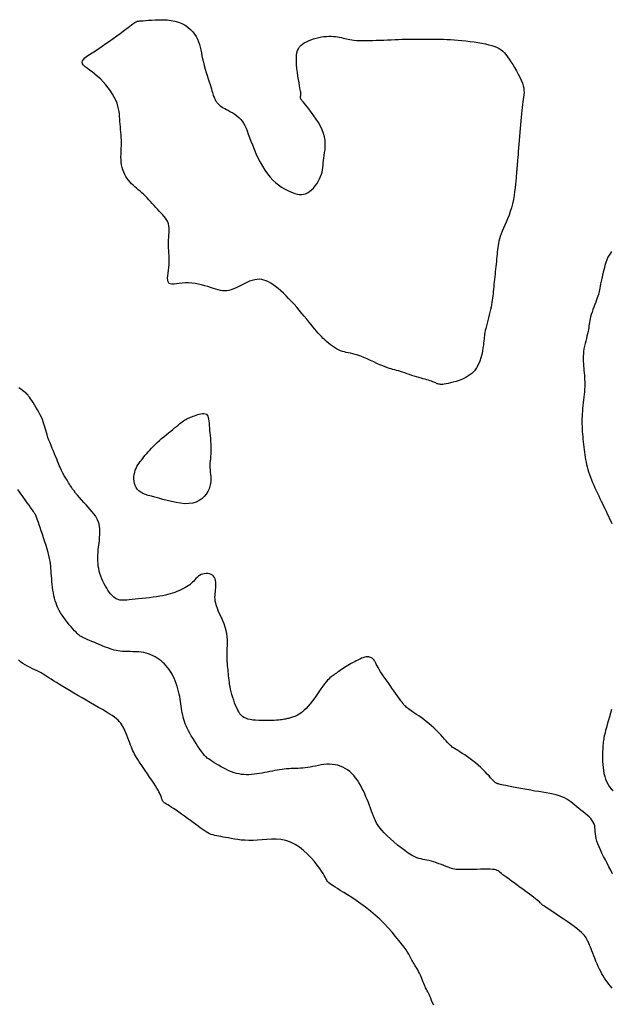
# Model space of a CAD drawing. Header units: millimetres. Extents: x 32690613 to 32693367, y 5343692 to 5344708.
# Tile 247 of 256: x 32692637 to 32692651, y 5343997 to 5344021. Entities that reach past the tile are written whole.
import ezdxf

# ---------------------------------------------------------------- set-up
doc = ezdxf.new("R2010")
doc.units = ezdxf.units.MM
doc.header["$LTSCALE"] = 20
for name, color, linetype in [('02-DGM_HL_492.00', 82, 'Continuous'), ('02-DGM_HL_492.50', 92, 'Continuous'), ('02-DGM_HL_493.00', 102, 'Continuous')]:
    doc.layers.add(name, color=color, linetype=linetype)

msp = doc.modelspace()

# ---------------------------------------------------------------- linework, layer by layer
at = {"layer": '02-DGM_HL_492.00', "elevation": 492, "flags": 128}
msp.add_lwpolyline([(32692646.654, 5343997.284), (32692646.626, 5343997.344), (32692646.601, 5343997.403), (32692646.578, 5343997.457), (32692646.558, 5343997.505), (32692646.54, 5343997.546), (32692646.524, 5343997.581), (32692646.509, 5343997.611), (32692646.494, 5343997.638), (32692646.481, 5343997.663), (32692646.467, 5343997.687), (32692646.454, 5343997.713), (32692646.441, 5343997.742), (32692646.427, 5343997.775), (32692646.412, 5343997.811), (32692646.397, 5343997.851), (32692646.38, 5343997.892), (32692646.363, 5343997.935), (32692646.345, 5343997.979), (32692646.326, 5343998.022), (32692646.306, 5343998.065), (32692646.284, 5343998.107), (32692646.261, 5343998.147), (32692646.238, 5343998.185), (32692646.215, 5343998.222), (32692646.193, 5343998.258), (32692646.172, 5343998.292), (32692646.152, 5343998.325), (32692646.134, 5343998.357), (32692646.118, 5343998.387), (32692646.103, 5343998.417), (32692646.086, 5343998.449), (32692646.067, 5343998.485), (32692646.044, 5343998.527), (32692646.014, 5343998.575), (32692645.976, 5343998.632), (32692645.929, 5343998.699), (32692645.87, 5343998.778), (32692645.801, 5343998.866), (32692645.723, 5343998.962), (32692645.636, 5343999.064), (32692645.542, 5343999.169), (32692645.441, 5343999.276), (32692645.334, 5343999.381), (32692645.223, 5343999.483), (32692645.108, 5343999.58), (32692644.991, 5343999.672), (32692644.875, 5343999.757), (32692644.762, 5343999.836), (32692644.653, 5343999.909), (32692644.55, 5343999.974), (32692644.456, 5344000.033), (32692644.373, 5344000.084), (32692644.303, 5344000.127), (32692644.244, 5344000.164), (32692644.195, 5344000.195), (32692644.155, 5344000.221), (32692644.123, 5344000.244), (32692644.097, 5344000.265), (32692644.077, 5344000.285), (32692644.061, 5344000.305), (32692644.047, 5344000.326), (32692644.034, 5344000.35), (32692644.021, 5344000.377), (32692644.004, 5344000.41), (32692643.983, 5344000.449), (32692643.954, 5344000.496), (32692643.918, 5344000.553), (32692643.871, 5344000.62), (32692643.812, 5344000.698), (32692643.742, 5344000.785), (32692643.662, 5344000.876), (32692643.574, 5344000.967), (32692643.477, 5344001.056), (32692643.375, 5344001.137), (32692643.268, 5344001.207), (32692643.156, 5344001.262), (32692643.042, 5344001.3), (32692642.926, 5344001.323), (32692642.809, 5344001.333), (32692642.692, 5344001.333), (32692642.577, 5344001.327), (32692642.463, 5344001.318), (32692642.353, 5344001.309), (32692642.246, 5344001.303), (32692642.145, 5344001.301), (32692642.048, 5344001.305), (32692641.957, 5344001.312), (32692641.87, 5344001.323), (32692641.789, 5344001.335), (32692641.713, 5344001.349), (32692641.642, 5344001.362), (32692641.576, 5344001.375), (32692641.516, 5344001.385), (32692641.46, 5344001.395), (32692641.408, 5344001.404), (32692641.36, 5344001.413), (32692641.313, 5344001.423), (32692641.269, 5344001.435), (32692641.226, 5344001.45), (32692641.184, 5344001.467), (32692641.141, 5344001.488), (32692641.098, 5344001.513), (32692641.053, 5344001.542), (32692641.006, 5344001.574), (32692640.956, 5344001.61), (32692640.903, 5344001.649), (32692640.846, 5344001.691), (32692640.784, 5344001.738), (32692640.717, 5344001.787), (32692640.647, 5344001.838), (32692640.575, 5344001.89), (32692640.503, 5344001.941), (32692640.432, 5344001.99), (32692640.366, 5344002.036), (32692640.304, 5344002.078), (32692640.25, 5344002.114), (32692640.205, 5344002.144), (32692640.167, 5344002.167), (32692640.137, 5344002.186), (32692640.112, 5344002.2), (32692640.093, 5344002.212), (32692640.078, 5344002.222), (32692640.066, 5344002.23), (32692640.056, 5344002.239), (32692640.048, 5344002.249), (32692640.041, 5344002.26), (32692640.035, 5344002.272), (32692640.03, 5344002.286), (32692640.024, 5344002.3), (32692640.019, 5344002.316), (32692640.013, 5344002.333), (32692640.008, 5344002.352), (32692640.001, 5344002.372), (32692639.992, 5344002.394), (32692639.981, 5344002.42), (32692639.967, 5344002.45), (32692639.949, 5344002.485), (32692639.926, 5344002.527), (32692639.898, 5344002.575), (32692639.863, 5344002.632), (32692639.821, 5344002.697), (32692639.773, 5344002.769), (32692639.721, 5344002.845), (32692639.668, 5344002.924), (32692639.614, 5344003.003), (32692639.562, 5344003.079), (32692639.514, 5344003.151), (32692639.47, 5344003.216), (32692639.434, 5344003.272), (32692639.403, 5344003.322), (32692639.376, 5344003.365), (32692639.354, 5344003.406), (32692639.334, 5344003.445), (32692639.315, 5344003.485), (32692639.297, 5344003.527), (32692639.278, 5344003.573), (32692639.257, 5344003.625), (32692639.235, 5344003.682), (32692639.212, 5344003.742), (32692639.187, 5344003.804), (32692639.163, 5344003.866), (32692639.138, 5344003.926), (32692639.114, 5344003.983), (32692639.091, 5344004.035), (32692639.068, 5344004.082), (32692639.044, 5344004.123), (32692639.019, 5344004.161), (32692638.99, 5344004.197), (32692638.956, 5344004.232), (32692638.915, 5344004.268), (32692638.866, 5344004.305), (32692638.808, 5344004.345), (32692638.738, 5344004.39), (32692638.659, 5344004.439), (32692638.571, 5344004.491), (32692638.478, 5344004.546), (32692638.379, 5344004.602), (32692638.278, 5344004.66), (32692638.175, 5344004.719), (32692638.073, 5344004.778), (32692637.972, 5344004.836), (32692637.874, 5344004.893), (32692637.779, 5344004.949), (32692637.689, 5344005.003), (32692637.603, 5344005.055), (32692637.522, 5344005.104), (32692637.448, 5344005.15), (32692637.38, 5344005.192), (32692637.319, 5344005.231), (32692637.264, 5344005.266), (32692637.214, 5344005.299), (32692637.167, 5344005.329), (32692637.121, 5344005.357), (32692637.075, 5344005.384), (32692637.028, 5344005.41), (32692636.977, 5344005.436), (32692636.923, 5344005.462), (32692636.865, 5344005.488), (32692636.805, 5344005.517), (32692636.745, 5344005.547), (32692636.685, 5344005.58), (32692636.626, 5344005.616), (32692636.571, 5344005.657), (32692636.519, 5344005.702)], dxfattribs=at)
at = {"layer": '02-DGM_HL_492.50', "elevation": 492.5, "flags": 128}
msp.add_lwpolyline([(32692651.008, 5343997.704), (32692650.965, 5343997.753), (32692650.926, 5343997.801), (32692650.888, 5343997.849), (32692650.853, 5343997.898), (32692650.82, 5343997.948), (32692650.788, 5343997.999), (32692650.757, 5343998.052), (32692650.727, 5343998.108), (32692650.698, 5343998.168), (32692650.668, 5343998.231), (32692650.639, 5343998.297), (32692650.611, 5343998.363), (32692650.584, 5343998.429), (32692650.558, 5343998.493), (32692650.534, 5343998.554), (32692650.513, 5343998.61), (32692650.493, 5343998.659), (32692650.477, 5343998.701), (32692650.462, 5343998.736), (32692650.449, 5343998.766), (32692650.438, 5343998.791), (32692650.428, 5343998.814), (32692650.418, 5343998.835), (32692650.407, 5343998.855), (32692650.397, 5343998.876), (32692650.385, 5343998.899), (32692650.37, 5343998.924), (32692650.351, 5343998.951), (32692650.327, 5343998.983), (32692650.296, 5343999.018), (32692650.257, 5343999.057), (32692650.208, 5343999.102), (32692650.147, 5343999.152), (32692650.075, 5343999.207), (32692649.993, 5343999.267), (32692649.905, 5343999.328), (32692649.814, 5343999.39), (32692649.724, 5343999.45), (32692649.638, 5343999.507), (32692649.559, 5343999.559), (32692649.491, 5343999.603), (32692649.435, 5343999.639), (32692649.392, 5343999.667), (32692649.359, 5343999.688), (32692649.335, 5343999.704), (32692649.319, 5343999.715), (32692649.307, 5343999.724), (32692649.299, 5343999.731), (32692649.294, 5343999.737), (32692649.288, 5343999.743), (32692649.282, 5343999.75), (32692649.274, 5343999.76), (32692649.263, 5343999.771), (32692649.249, 5343999.785), (32692649.23, 5343999.802), (32692649.206, 5343999.823), (32692649.175, 5343999.849), (32692649.137, 5343999.879), (32692649.093, 5343999.913), (32692649.042, 5343999.952), (32692648.987, 5343999.993), (32692648.929, 5344000.036), (32692648.867, 5344000.081), (32692648.804, 5344000.128), (32692648.74, 5344000.175), (32692648.676, 5344000.221), (32692648.612, 5344000.267), (32692648.551, 5344000.312), (32692648.492, 5344000.355), (32692648.437, 5344000.395), (32692648.387, 5344000.432), (32692648.342, 5344000.466), (32692648.304, 5344000.496), (32692648.272, 5344000.521), (32692648.246, 5344000.542), (32692648.221, 5344000.559), (32692648.195, 5344000.573), (32692648.166, 5344000.583), (32692648.131, 5344000.59), (32692648.086, 5344000.595), (32692648.031, 5344000.599), (32692647.961, 5344000.6), (32692647.881, 5344000.6), (32692647.793, 5344000.599), (32692647.701, 5344000.597), (32692647.608, 5344000.595), (32692647.518, 5344000.593), (32692647.434, 5344000.592), (32692647.359, 5344000.591), (32692647.296, 5344000.591), (32692647.243, 5344000.593), (32692647.198, 5344000.596), (32692647.158, 5344000.601), (32692647.122, 5344000.609), (32692647.085, 5344000.619), (32692647.047, 5344000.632), (32692647.004, 5344000.648), (32692646.954, 5344000.667), (32692646.899, 5344000.689), (32692646.84, 5344000.712), (32692646.779, 5344000.735), (32692646.716, 5344000.758), (32692646.654, 5344000.779), (32692646.594, 5344000.798), (32692646.538, 5344000.813), (32692646.486, 5344000.824), (32692646.437, 5344000.832), (32692646.39, 5344000.84), (32692646.342, 5344000.85), (32692646.292, 5344000.863), (32692646.238, 5344000.882), (32692646.177, 5344000.909), (32692646.109, 5344000.946), (32692646.032, 5344000.995), (32692645.948, 5344001.053), (32692645.859, 5344001.119), (32692645.769, 5344001.19), (32692645.68, 5344001.264), (32692645.594, 5344001.34), (32692645.514, 5344001.414), (32692645.444, 5344001.485), (32692645.384, 5344001.55), (32692645.334, 5344001.612), (32692645.293, 5344001.67), (32692645.259, 5344001.726), (32692645.23, 5344001.782), (32692645.204, 5344001.838), (32692645.181, 5344001.895), (32692645.158, 5344001.955), (32692645.135, 5344002.018), (32692645.11, 5344002.085), (32692645.085, 5344002.154), (32692645.058, 5344002.225), (32692645.029, 5344002.296), (32692645, 5344002.369), (32692644.969, 5344002.44), (32692644.936, 5344002.511), (32692644.902, 5344002.58), (32692644.866, 5344002.646), (32692644.829, 5344002.711), (32692644.789, 5344002.772), (32692644.747, 5344002.829), (32692644.702, 5344002.884), (32692644.654, 5344002.934), (32692644.603, 5344002.979), (32692644.55, 5344003.02), (32692644.493, 5344003.056), (32692644.434, 5344003.087), (32692644.372, 5344003.112), (32692644.309, 5344003.133), (32692644.244, 5344003.148), (32692644.178, 5344003.157), (32692644.111, 5344003.161), (32692644.043, 5344003.159), (32692643.975, 5344003.152), (32692643.906, 5344003.142), (32692643.839, 5344003.13), (32692643.772, 5344003.116), (32692643.705, 5344003.102), (32692643.641, 5344003.089), (32692643.578, 5344003.078), (32692643.516, 5344003.07), (32692643.457, 5344003.064), (32692643.399, 5344003.061), (32692643.342, 5344003.058), (32692643.286, 5344003.057), (32692643.23, 5344003.056), (32692643.175, 5344003.054), (32692643.119, 5344003.051), (32692643.064, 5344003.046), (32692643.007, 5344003.04), (32692642.951, 5344003.033), (32692642.893, 5344003.024), (32692642.835, 5344003.014), (32692642.776, 5344003.003), (32692642.716, 5344002.992), (32692642.654, 5344002.98), (32692642.592, 5344002.968), (32692642.528, 5344002.955), (32692642.464, 5344002.943), (32692642.399, 5344002.932), (32692642.334, 5344002.922), (32692642.27, 5344002.914), (32692642.206, 5344002.908), (32692642.144, 5344002.905), (32692642.082, 5344002.904), (32692642.022, 5344002.907), (32692641.962, 5344002.913), (32692641.902, 5344002.922), (32692641.842, 5344002.935), (32692641.781, 5344002.952), (32692641.72, 5344002.974), (32692641.657, 5344002.999), (32692641.593, 5344003.029), (32692641.528, 5344003.062), (32692641.464, 5344003.097), (32692641.401, 5344003.133), (32692641.342, 5344003.169), (32692641.287, 5344003.203), (32692641.238, 5344003.236), (32692641.195, 5344003.265), (32692641.159, 5344003.289), (32692641.129, 5344003.311), (32692641.105, 5344003.331), (32692641.083, 5344003.351), (32692641.062, 5344003.372), (32692641.042, 5344003.397), (32692641.019, 5344003.426), (32692640.994, 5344003.462), (32692640.963, 5344003.504), (32692640.929, 5344003.554), (32692640.892, 5344003.608), (32692640.853, 5344003.667), (32692640.814, 5344003.729), (32692640.774, 5344003.791), (32692640.737, 5344003.855), (32692640.701, 5344003.917), (32692640.669, 5344003.977), (32692640.64, 5344004.035), (32692640.615, 5344004.092), (32692640.592, 5344004.147), (32692640.573, 5344004.201), (32692640.555, 5344004.254), (32692640.54, 5344004.307), (32692640.528, 5344004.359), (32692640.517, 5344004.412), (32692640.508, 5344004.465), (32692640.5, 5344004.519), (32692640.492, 5344004.573), (32692640.485, 5344004.629), (32692640.476, 5344004.687), (32692640.467, 5344004.746), (32692640.456, 5344004.807), (32692640.442, 5344004.87), (32692640.427, 5344004.934), (32692640.41, 5344005), (32692640.39, 5344005.065), (32692640.368, 5344005.13), (32692640.345, 5344005.194), (32692640.319, 5344005.256), (32692640.291, 5344005.315), (32692640.261, 5344005.37), (32692640.229, 5344005.423), (32692640.196, 5344005.472), (32692640.16, 5344005.519), (32692640.122, 5344005.562), (32692640.083, 5344005.604), (32692640.042, 5344005.643), (32692639.999, 5344005.679), (32692639.954, 5344005.714), (32692639.907, 5344005.747), (32692639.858, 5344005.777), (32692639.807, 5344005.804), (32692639.753, 5344005.828), (32692639.697, 5344005.85), (32692639.638, 5344005.867), (32692639.577, 5344005.881), (32692639.512, 5344005.89), (32692639.446, 5344005.897), (32692639.379, 5344005.901), (32692639.311, 5344005.903), (32692639.244, 5344005.904), (32692639.179, 5344005.905), (32692639.117, 5344005.906), (32692639.058, 5344005.909), (32692639.003, 5344005.914), (32692638.952, 5344005.921), (32692638.903, 5344005.931), (32692638.855, 5344005.942), (32692638.806, 5344005.957), (32692638.755, 5344005.974), (32692638.702, 5344005.993), (32692638.644, 5344006.015), (32692638.582, 5344006.04), (32692638.516, 5344006.067), (32692638.448, 5344006.095), (32692638.381, 5344006.123), (32692638.315, 5344006.151), (32692638.254, 5344006.177), (32692638.197, 5344006.202), (32692638.149, 5344006.223), (32692638.109, 5344006.241), (32692638.076, 5344006.256), (32692638.049, 5344006.271), (32692638.025, 5344006.285), (32692638.003, 5344006.302), (32692637.98, 5344006.322), (32692637.955, 5344006.346), (32692637.926, 5344006.377), (32692637.891, 5344006.414), (32692637.851, 5344006.458), (32692637.808, 5344006.508), (32692637.762, 5344006.561), (32692637.716, 5344006.618), (32692637.67, 5344006.676), (32692637.626, 5344006.736), (32692637.585, 5344006.795), (32692637.548, 5344006.853), (32692637.515, 5344006.911), (32692637.486, 5344006.968), (32692637.461, 5344007.025), (32692637.439, 5344007.084), (32692637.42, 5344007.143), (32692637.403, 5344007.205), (32692637.388, 5344007.268), (32692637.375, 5344007.335), (32692637.364, 5344007.403), (32692637.355, 5344007.473), (32692637.346, 5344007.543), (32692637.339, 5344007.613), (32692637.333, 5344007.682), (32692637.327, 5344007.748), (32692637.322, 5344007.812), (32692637.318, 5344007.873), (32692637.313, 5344007.932), (32692637.308, 5344007.99), (32692637.301, 5344008.049), (32692637.291, 5344008.11), (32692637.28, 5344008.174), (32692637.265, 5344008.244), (32692637.246, 5344008.32), (32692637.222, 5344008.403), (32692637.195, 5344008.492), (32692637.166, 5344008.584), (32692637.136, 5344008.675), (32692637.106, 5344008.765), (32692637.077, 5344008.85), (32692637.05, 5344008.927), (32692637.026, 5344008.995), (32692637.007, 5344009.05), (32692636.991, 5344009.095), (32692636.979, 5344009.13), (32692636.97, 5344009.158), (32692636.963, 5344009.178), (32692636.957, 5344009.194), (32692636.953, 5344009.205), (32692636.95, 5344009.215), (32692636.946, 5344009.224), (32692636.943, 5344009.232), (32692636.94, 5344009.239), (32692636.936, 5344009.246), (32692636.932, 5344009.253), (32692636.929, 5344009.26), (32692636.924, 5344009.267), (32692636.92, 5344009.274), (32692636.915, 5344009.282), (32692636.908, 5344009.291), (32692636.899, 5344009.304), (32692636.886, 5344009.322), (32692636.869, 5344009.346), (32692636.846, 5344009.378), (32692636.817, 5344009.419), (32692636.779, 5344009.471), (32692636.734, 5344009.535), (32692636.682, 5344009.608), (32692636.625, 5344009.689), (32692636.565, 5344009.773), (32692636.505, 5344009.86)], dxfattribs=at)
at = {"layer": '02-DGM_HL_493.00', "elevation": 493, "flags": 128}
for points in [[(32692646.234, 5344012.603), (32692646.177, 5344012.621), (32692646.119, 5344012.639), (32692646.061, 5344012.659), (32692646.003, 5344012.678), (32692645.946, 5344012.697), (32692645.89, 5344012.714), (32692645.838, 5344012.731), (32692645.789, 5344012.746), (32692645.743, 5344012.759), (32692645.7, 5344012.77), (32692645.657, 5344012.782), (32692645.615, 5344012.794), (32692645.57, 5344012.807), (32692645.522, 5344012.823), (32692645.468, 5344012.843), (32692645.409, 5344012.867), (32692645.341, 5344012.896), (32692645.268, 5344012.929), (32692645.19, 5344012.965), (32692645.11, 5344013.002), (32692645.029, 5344013.038), (32692644.949, 5344013.072), (32692644.872, 5344013.103), (32692644.801, 5344013.13), (32692644.735, 5344013.15), (32692644.675, 5344013.166), (32692644.62, 5344013.178), (32692644.569, 5344013.188), (32692644.52, 5344013.198), (32692644.473, 5344013.209), (32692644.426, 5344013.222), (32692644.379, 5344013.238), (32692644.331, 5344013.26), (32692644.282, 5344013.286), (32692644.232, 5344013.316), (32692644.182, 5344013.349), (32692644.133, 5344013.385), (32692644.085, 5344013.422), (32692644.038, 5344013.461), (32692643.994, 5344013.501), (32692643.952, 5344013.541), (32692643.911, 5344013.582), (32692643.872, 5344013.625), (32692643.833, 5344013.669), (32692643.793, 5344013.716), (32692643.751, 5344013.765), (32692643.707, 5344013.819), (32692643.659, 5344013.877), (32692643.608, 5344013.94), (32692643.553, 5344014.008), (32692643.495, 5344014.078), (32692643.435, 5344014.15), (32692643.373, 5344014.224), (32692643.309, 5344014.298), (32692643.244, 5344014.371), (32692643.179, 5344014.442), (32692643.113, 5344014.511), (32692643.049, 5344014.577), (32692642.984, 5344014.64), (32692642.921, 5344014.699), (32692642.858, 5344014.753), (32692642.796, 5344014.802), (32692642.736, 5344014.846), (32692642.678, 5344014.884), (32692642.621, 5344014.916), (32692642.565, 5344014.942), (32692642.51, 5344014.962), (32692642.455, 5344014.974), (32692642.4, 5344014.98), (32692642.343, 5344014.979), (32692642.285, 5344014.971), (32692642.225, 5344014.955), (32692642.161, 5344014.932), (32692642.096, 5344014.904), (32692642.03, 5344014.872), (32692641.964, 5344014.839), (32692641.898, 5344014.805), (32692641.833, 5344014.773), (32692641.77, 5344014.745), (32692641.711, 5344014.723), (32692641.655, 5344014.707), (32692641.602, 5344014.699), (32692641.55, 5344014.697), (32692641.499, 5344014.7), (32692641.447, 5344014.709), (32692641.394, 5344014.721), (32692641.337, 5344014.738), (32692641.276, 5344014.757), (32692641.21, 5344014.778), (32692641.14, 5344014.801), (32692641.066, 5344014.824), (32692640.989, 5344014.845), (32692640.91, 5344014.864), (32692640.83, 5344014.88), (32692640.75, 5344014.89), (32692640.67, 5344014.895), (32692640.592, 5344014.893), (32692640.516, 5344014.886), (32692640.444, 5344014.877), (32692640.378, 5344014.868), (32692640.318, 5344014.862), (32692640.266, 5344014.862), (32692640.224, 5344014.869), (32692640.192, 5344014.887), (32692640.172, 5344014.917), (32692640.162, 5344014.959), (32692640.159, 5344015.01), (32692640.163, 5344015.068), (32692640.17, 5344015.132), (32692640.18, 5344015.201), (32692640.189, 5344015.271), (32692640.196, 5344015.343), (32692640.2, 5344015.413), (32692640.2, 5344015.482), (32692640.197, 5344015.55), (32692640.194, 5344015.617), (32692640.189, 5344015.682), (32692640.185, 5344015.747), (32692640.183, 5344015.811), (32692640.182, 5344015.874), (32692640.184, 5344015.936), (32692640.188, 5344015.997), (32692640.193, 5344016.057), (32692640.197, 5344016.116), (32692640.198, 5344016.172), (32692640.197, 5344016.227), (32692640.191, 5344016.28), (32692640.18, 5344016.33), (32692640.162, 5344016.379), (32692640.138, 5344016.425), (32692640.109, 5344016.469), (32692640.075, 5344016.513), (32692640.038, 5344016.556), (32692639.998, 5344016.599), (32692639.957, 5344016.642), (32692639.915, 5344016.687), (32692639.872, 5344016.733), (32692639.829, 5344016.78), (32692639.787, 5344016.827), (32692639.744, 5344016.874), (32692639.701, 5344016.921), (32692639.658, 5344016.967), (32692639.616, 5344017.011), (32692639.573, 5344017.052), (32692639.53, 5344017.092), (32692639.487, 5344017.129), (32692639.445, 5344017.165), (32692639.403, 5344017.2), (32692639.362, 5344017.236), (32692639.322, 5344017.272), (32692639.283, 5344017.31), (32692639.246, 5344017.35), (32692639.21, 5344017.393), (32692639.175, 5344017.438), (32692639.143, 5344017.487), (32692639.114, 5344017.538), (32692639.089, 5344017.592), (32692639.067, 5344017.648), (32692639.049, 5344017.707), (32692639.036, 5344017.768), (32692639.028, 5344017.831), (32692639.024, 5344017.896), (32692639.023, 5344017.962), (32692639.024, 5344018.03), (32692639.027, 5344018.098), (32692639.03, 5344018.167), (32692639.033, 5344018.236), (32692639.034, 5344018.304), (32692639.033, 5344018.371), (32692639.03, 5344018.438), (32692639.026, 5344018.504), (32692639.021, 5344018.569), (32692639.014, 5344018.634), (32692639.008, 5344018.698), (32692639.002, 5344018.761), (32692638.997, 5344018.824), (32692638.993, 5344018.886), (32692638.989, 5344018.948), (32692638.983, 5344019.01), (32692638.975, 5344019.074), (32692638.964, 5344019.138), (32692638.948, 5344019.204), (32692638.926, 5344019.273), (32692638.897, 5344019.344), (32692638.86, 5344019.419), (32692638.816, 5344019.495), (32692638.766, 5344019.572), (32692638.71, 5344019.649), (32692638.65, 5344019.724), (32692638.586, 5344019.796), (32692638.52, 5344019.864), (32692638.452, 5344019.927), (32692638.383, 5344019.984), (32692638.317, 5344020.035), (32692638.254, 5344020.081), (32692638.197, 5344020.124), (32692638.149, 5344020.163), (32692638.111, 5344020.2), (32692638.087, 5344020.235), (32692638.077, 5344020.27), (32692638.084, 5344020.305), (32692638.107, 5344020.341), (32692638.143, 5344020.378), (32692638.193, 5344020.417), (32692638.253, 5344020.459), (32692638.322, 5344020.504), (32692638.398, 5344020.553), (32692638.481, 5344020.606), (32692638.567, 5344020.663), (32692638.656, 5344020.725), (32692638.745, 5344020.787), (32692638.834, 5344020.851), (32692638.919, 5344020.913), (32692638.999, 5344020.972), (32692639.073, 5344021.027), (32692639.139, 5344021.076), (32692639.195, 5344021.118), (32692639.241, 5344021.153), (32692639.28, 5344021.182), (32692639.312, 5344021.206), (32692639.338, 5344021.225), (32692639.36, 5344021.24), (32692639.377, 5344021.251), (32692639.392, 5344021.259), (32692639.406, 5344021.265), (32692639.42, 5344021.269), (32692639.436, 5344021.273), (32692639.456, 5344021.275), (32692639.483, 5344021.277), (32692639.517, 5344021.279), (32692639.561, 5344021.283), (32692639.617, 5344021.287), (32692639.686, 5344021.293), (32692639.766, 5344021.299), (32692639.854, 5344021.305), (32692639.949, 5344021.308), (32692640.047, 5344021.308), (32692640.147, 5344021.303), (32692640.245, 5344021.292), (32692640.34, 5344021.274), (32692640.428, 5344021.247), (32692640.511, 5344021.212), (32692640.586, 5344021.171), (32692640.655, 5344021.123), (32692640.717, 5344021.071), (32692640.772, 5344021.015), (32692640.819, 5344020.957), (32692640.859, 5344020.896), (32692640.891, 5344020.834), (32692640.917, 5344020.772), (32692640.938, 5344020.707), (32692640.955, 5344020.641), (32692640.97, 5344020.573), (32692640.984, 5344020.502), (32692640.998, 5344020.428), (32692641.015, 5344020.351), (32692641.034, 5344020.271), (32692641.055, 5344020.189), (32692641.079, 5344020.106), (32692641.103, 5344020.024), (32692641.127, 5344019.944), (32692641.151, 5344019.867), (32692641.174, 5344019.796), (32692641.195, 5344019.73), (32692641.213, 5344019.672), (32692641.228, 5344019.621), (32692641.242, 5344019.576), (32692641.254, 5344019.537), (32692641.265, 5344019.503), (32692641.274, 5344019.472), (32692641.283, 5344019.445), (32692641.292, 5344019.421), (32692641.301, 5344019.399), (32692641.31, 5344019.379), (32692641.319, 5344019.36), (32692641.329, 5344019.342), (32692641.339, 5344019.325), (32692641.349, 5344019.309), (32692641.361, 5344019.294), (32692641.373, 5344019.278), (32692641.386, 5344019.263), (32692641.401, 5344019.248), (32692641.418, 5344019.232), (32692641.437, 5344019.216), (32692641.461, 5344019.199), (32692641.488, 5344019.18), (32692641.519, 5344019.161), (32692641.557, 5344019.14), (32692641.599, 5344019.117), (32692641.646, 5344019.092), (32692641.697, 5344019.065), (32692641.748, 5344019.035), (32692641.8, 5344019.002), (32692641.851, 5344018.966), (32692641.898, 5344018.927), (32692641.942, 5344018.884), (32692641.98, 5344018.836), (32692642.014, 5344018.784), (32692642.044, 5344018.727), (32692642.073, 5344018.665), (32692642.101, 5344018.596), (32692642.129, 5344018.522), (32692642.159, 5344018.44), (32692642.192, 5344018.351), (32692642.229, 5344018.255), (32692642.27, 5344018.154), (32692642.315, 5344018.049), (32692642.364, 5344017.943), (32692642.416, 5344017.838), (32692642.472, 5344017.736), (32692642.532, 5344017.639), (32692642.594, 5344017.55), (32692642.66, 5344017.469), (32692642.728, 5344017.398), (32692642.798, 5344017.335), (32692642.868, 5344017.279), (32692642.938, 5344017.23), (32692643.008, 5344017.188), (32692643.076, 5344017.152), (32692643.141, 5344017.121), (32692643.203, 5344017.094), (32692643.262, 5344017.073), (32692643.319, 5344017.058), (32692643.373, 5344017.049), (32692643.425, 5344017.046), (32692643.476, 5344017.052), (32692643.526, 5344017.065), (32692643.576, 5344017.088), (32692643.624, 5344017.119), (32692643.672, 5344017.158), (32692643.718, 5344017.204), (32692643.761, 5344017.255), (32692643.801, 5344017.31), (32692643.837, 5344017.368), (32692643.868, 5344017.426), (32692643.894, 5344017.484), (32692643.914, 5344017.54), (32692643.928, 5344017.595), (32692643.939, 5344017.65), (32692643.947, 5344017.705), (32692643.953, 5344017.76), (32692643.958, 5344017.817), (32692643.964, 5344017.876), (32692643.971, 5344017.937), (32692643.981, 5344018.002), (32692643.991, 5344018.069), (32692644, 5344018.14), (32692644.006, 5344018.214), (32692644.007, 5344018.29), (32692644.003, 5344018.37), (32692643.99, 5344018.452), (32692643.967, 5344018.537), (32692643.933, 5344018.625), (32692643.89, 5344018.713), (32692643.84, 5344018.801), (32692643.786, 5344018.887), (32692643.729, 5344018.968), (32692643.673, 5344019.044), (32692643.62, 5344019.113), (32692643.573, 5344019.173), (32692643.532, 5344019.222), (32692643.499, 5344019.262), (32692643.472, 5344019.294), (32692643.451, 5344019.32), (32692643.435, 5344019.34), (32692643.423, 5344019.357), (32692643.414, 5344019.37), (32692643.409, 5344019.383), (32692643.405, 5344019.395), (32692643.404, 5344019.408), (32692643.404, 5344019.42), (32692643.405, 5344019.432), (32692643.406, 5344019.444), (32692643.408, 5344019.456), (32692643.41, 5344019.468), (32692643.411, 5344019.479), (32692643.412, 5344019.49), (32692643.411, 5344019.503), (32692643.41, 5344019.518), (32692643.407, 5344019.539), (32692643.402, 5344019.565), (32692643.396, 5344019.6), (32692643.388, 5344019.644), (32692643.378, 5344019.7), (32692643.367, 5344019.768), (32692643.353, 5344019.847), (32692643.34, 5344019.932), (32692643.327, 5344020.023), (32692643.316, 5344020.115), (32692643.307, 5344020.205), (32692643.302, 5344020.292), (32692643.301, 5344020.371), (32692643.306, 5344020.441), (32692643.316, 5344020.502), (32692643.331, 5344020.556), (32692643.353, 5344020.602), (32692643.38, 5344020.643), (32692643.412, 5344020.679), (32692643.451, 5344020.711), (32692643.495, 5344020.741), (32692643.545, 5344020.768), (32692643.6, 5344020.794), (32692643.658, 5344020.818), (32692643.72, 5344020.84), (32692643.783, 5344020.858), (32692643.848, 5344020.874), (32692643.912, 5344020.887), (32692643.975, 5344020.896), (32692644.036, 5344020.902), (32692644.095, 5344020.904), (32692644.152, 5344020.904), (32692644.206, 5344020.901), (32692644.258, 5344020.895), (32692644.308, 5344020.889), (32692644.355, 5344020.88), (32692644.399, 5344020.871), (32692644.44, 5344020.861), (32692644.481, 5344020.851), (32692644.521, 5344020.842), (32692644.562, 5344020.832), (32692644.606, 5344020.823), (32692644.653, 5344020.816), (32692644.706, 5344020.809), (32692644.765, 5344020.804), (32692644.831, 5344020.801), (32692644.904, 5344020.8), (32692644.983, 5344020.8), (32692645.067, 5344020.801), (32692645.155, 5344020.803), (32692645.246, 5344020.806), (32692645.338, 5344020.809), (32692645.432, 5344020.813), (32692645.525, 5344020.817), (32692645.618, 5344020.82), (32692645.708, 5344020.824), (32692645.796, 5344020.827), (32692645.88, 5344020.83), (32692645.959, 5344020.832), (32692646.032, 5344020.834), (32692646.098, 5344020.836), (32692646.157, 5344020.837), (32692646.209, 5344020.837), (32692646.255, 5344020.837), (32692646.296, 5344020.837), (32692646.332, 5344020.837), (32692646.366, 5344020.836), (32692646.398, 5344020.836), (32692646.428, 5344020.836), (32692646.458, 5344020.836), (32692646.489, 5344020.836), (32692646.522, 5344020.837), (32692646.558, 5344020.837), (32692646.598, 5344020.837), (32692646.643, 5344020.837), (32692646.694, 5344020.836), (32692646.752, 5344020.835), (32692646.819, 5344020.833), (32692646.893, 5344020.83), (32692646.974, 5344020.826), (32692647.06, 5344020.822), (32692647.15, 5344020.816), (32692647.244, 5344020.809), (32692647.341, 5344020.801), (32692647.439, 5344020.791), (32692647.538, 5344020.78), (32692647.636, 5344020.767), (32692647.732, 5344020.752), (32692647.825, 5344020.736), (32692647.913, 5344020.718), (32692647.996, 5344020.699), (32692648.072, 5344020.677), (32692648.14, 5344020.655), (32692648.199, 5344020.63), (32692648.25, 5344020.603), (32692648.296, 5344020.573), (32692648.337, 5344020.539), (32692648.375, 5344020.5), (32692648.412, 5344020.456), (32692648.45, 5344020.406), (32692648.49, 5344020.349), (32692648.534, 5344020.284), (32692648.579, 5344020.214), (32692648.626, 5344020.139), (32692648.672, 5344020.062), (32692648.715, 5344019.984), (32692648.755, 5344019.908), (32692648.789, 5344019.833), (32692648.816, 5344019.764), (32692648.836, 5344019.7), (32692648.848, 5344019.641), (32692648.854, 5344019.585), (32692648.855, 5344019.531), (32692648.851, 5344019.477), (32692648.845, 5344019.423), (32692648.837, 5344019.366), (32692648.828, 5344019.306), (32692648.82, 5344019.24), (32692648.812, 5344019.17), (32692648.804, 5344019.095), (32692648.796, 5344019.015), (32692648.788, 5344018.932), (32692648.78, 5344018.845), (32692648.772, 5344018.754), (32692648.764, 5344018.66), (32692648.756, 5344018.563), (32692648.748, 5344018.465), (32692648.739, 5344018.367), (32692648.731, 5344018.272), (32692648.723, 5344018.181), (32692648.716, 5344018.096), (32692648.709, 5344018.019), (32692648.704, 5344017.95), (32692648.699, 5344017.893), (32692648.695, 5344017.846), (32692648.691, 5344017.807), (32692648.689, 5344017.775), (32692648.686, 5344017.749), (32692648.685, 5344017.727), (32692648.683, 5344017.709), (32692648.682, 5344017.693), (32692648.68, 5344017.677), (32692648.679, 5344017.66), (32692648.677, 5344017.64), (32692648.675, 5344017.616), (32692648.672, 5344017.586), (32692648.669, 5344017.549), (32692648.665, 5344017.503), (32692648.66, 5344017.446), (32692648.655, 5344017.377), (32692648.647, 5344017.299), (32692648.638, 5344017.212), (32692648.626, 5344017.119), (32692648.612, 5344017.022), (32692648.595, 5344016.922), (32692648.574, 5344016.823), (32692648.55, 5344016.726), (32692648.521, 5344016.632), (32692648.489, 5344016.542), (32692648.455, 5344016.456), (32692648.421, 5344016.375), (32692648.387, 5344016.297), (32692648.354, 5344016.223), (32692648.323, 5344016.153), (32692648.297, 5344016.088), (32692648.275, 5344016.026), (32692648.257, 5344015.968), (32692648.243, 5344015.912), (32692648.232, 5344015.859), (32692648.223, 5344015.806), (32692648.216, 5344015.753), (32692648.21, 5344015.701), (32692648.204, 5344015.646), (32692648.198, 5344015.591), (32692648.192, 5344015.533), (32692648.186, 5344015.474), (32692648.18, 5344015.414), (32692648.174, 5344015.352), (32692648.167, 5344015.29), (32692648.161, 5344015.228), (32692648.154, 5344015.165), (32692648.148, 5344015.102), (32692648.141, 5344015.04), (32692648.135, 5344014.978), (32692648.129, 5344014.916), (32692648.122, 5344014.856), (32692648.116, 5344014.797), (32692648.11, 5344014.739), (32692648.105, 5344014.684), (32692648.099, 5344014.629), (32692648.093, 5344014.577), (32692648.087, 5344014.524), (32692648.08, 5344014.471), (32692648.072, 5344014.418), (32692648.063, 5344014.362), (32692648.052, 5344014.304), (32692648.039, 5344014.243), (32692648.024, 5344014.178), (32692648.008, 5344014.111), (32692647.99, 5344014.042), (32692647.973, 5344013.974), (32692647.955, 5344013.907), (32692647.939, 5344013.843), (32692647.924, 5344013.784), (32692647.911, 5344013.731), (32692647.902, 5344013.684), (32692647.894, 5344013.643), (32692647.889, 5344013.604), (32692647.884, 5344013.566), (32692647.88, 5344013.526), (32692647.875, 5344013.482), (32692647.87, 5344013.432), (32692647.863, 5344013.374), (32692647.854, 5344013.307), (32692647.841, 5344013.231), (32692647.824, 5344013.15), (32692647.803, 5344013.066), (32692647.774, 5344012.981), (32692647.739, 5344012.898), (32692647.695, 5344012.82), (32692647.643, 5344012.749), (32692647.58, 5344012.686), (32692647.51, 5344012.633), (32692647.434, 5344012.587), (32692647.355, 5344012.549), (32692647.276, 5344012.517), (32692647.198, 5344012.491), (32692647.125, 5344012.47), (32692647.059, 5344012.454), (32692647.002, 5344012.44), (32692646.952, 5344012.43), (32692646.911, 5344012.423), (32692646.875, 5344012.419), (32692646.844, 5344012.417), (32692646.818, 5344012.418), (32692646.795, 5344012.42), (32692646.775, 5344012.424), (32692646.756, 5344012.429), (32692646.737, 5344012.436), (32692646.719, 5344012.444), (32692646.7, 5344012.453), (32692646.679, 5344012.463), (32692646.656, 5344012.473), (32692646.63, 5344012.484), (32692646.6, 5344012.495), (32692646.566, 5344012.506), (32692646.528, 5344012.518), (32692646.487, 5344012.53), (32692646.442, 5344012.543), (32692646.394, 5344012.556), (32692646.343, 5344012.571), (32692646.29, 5344012.586)], [(32692640.286, 5344011.323), (32692640.332, 5344011.361), (32692640.375, 5344011.396), (32692640.414, 5344011.428), (32692640.45, 5344011.457), (32692640.484, 5344011.484), (32692640.516, 5344011.508), (32692640.546, 5344011.529), (32692640.575, 5344011.548), (32692640.603, 5344011.565), (32692640.631, 5344011.58), (32692640.659, 5344011.594), (32692640.687, 5344011.607), (32692640.717, 5344011.618), (32692640.748, 5344011.63), (32692640.781, 5344011.642), (32692640.816, 5344011.654), (32692640.854, 5344011.668), (32692640.894, 5344011.681), (32692640.934, 5344011.692), (32692640.974, 5344011.702), (32692641.012, 5344011.707), (32692641.047, 5344011.708), (32692641.079, 5344011.703), (32692641.105, 5344011.691), (32692641.126, 5344011.671), (32692641.142, 5344011.644), (32692641.153, 5344011.61), (32692641.161, 5344011.569), (32692641.167, 5344011.523), (32692641.171, 5344011.473), (32692641.175, 5344011.418), (32692641.179, 5344011.359), (32692641.185, 5344011.298), (32692641.191, 5344011.235), (32692641.198, 5344011.17), (32692641.204, 5344011.104), (32692641.21, 5344011.038), (32692641.215, 5344010.972), (32692641.218, 5344010.907), (32692641.218, 5344010.843), (32692641.217, 5344010.782), (32692641.213, 5344010.722), (32692641.208, 5344010.664), (32692641.203, 5344010.607), (32692641.198, 5344010.552), (32692641.194, 5344010.497), (32692641.192, 5344010.443), (32692641.192, 5344010.39), (32692641.196, 5344010.336), (32692641.201, 5344010.282), (32692641.207, 5344010.228), (32692641.212, 5344010.173), (32692641.215, 5344010.117), (32692641.213, 5344010.059), (32692641.206, 5344009.999), (32692641.192, 5344009.937), (32692641.171, 5344009.873), (32692641.14, 5344009.808), (32692641.101, 5344009.745), (32692641.054, 5344009.685), (32692640.998, 5344009.631), (32692640.932, 5344009.585), (32692640.858, 5344009.548), (32692640.774, 5344009.523), (32692640.681, 5344009.512), (32692640.58, 5344009.511), (32692640.475, 5344009.521), (32692640.366, 5344009.538), (32692640.256, 5344009.561), (32692640.148, 5344009.587), (32692640.043, 5344009.615), (32692639.943, 5344009.642), (32692639.851, 5344009.667), (32692639.766, 5344009.691), (32692639.689, 5344009.714), (32692639.62, 5344009.737), (32692639.558, 5344009.763), (32692639.504, 5344009.791), (32692639.458, 5344009.824), (32692639.42, 5344009.861), (32692639.39, 5344009.904), (32692639.367, 5344009.953), (32692639.351, 5344010.004), (32692639.341, 5344010.059), (32692639.337, 5344010.115), (32692639.339, 5344010.171), (32692639.346, 5344010.225), (32692639.357, 5344010.277), (32692639.372, 5344010.326), (32692639.391, 5344010.372), (32692639.412, 5344010.415), (32692639.437, 5344010.456), (32692639.463, 5344010.496), (32692639.492, 5344010.535), (32692639.522, 5344010.573), (32692639.552, 5344010.612), (32692639.584, 5344010.651), (32692639.616, 5344010.691), (32692639.65, 5344010.731), (32692639.686, 5344010.773), (32692639.724, 5344010.816), (32692639.764, 5344010.86), (32692639.808, 5344010.905), (32692639.855, 5344010.951), (32692639.906, 5344010.999), (32692639.959, 5344011.047), (32692640.015, 5344011.096), (32692640.071, 5344011.144), (32692640.128, 5344011.191), (32692640.183, 5344011.237), (32692640.236, 5344011.281)]]:
    msp.add_lwpolyline(points, close=True, dxfattribs=at)
for points in [[(32692650.993, 5344015.661), (32692650.961, 5344015.617), (32692650.931, 5344015.569), (32692650.903, 5344015.516), (32692650.877, 5344015.457), (32692650.852, 5344015.389), (32692650.829, 5344015.315), (32692650.807, 5344015.237), (32692650.786, 5344015.158), (32692650.768, 5344015.079), (32692650.751, 5344015.002), (32692650.736, 5344014.931), (32692650.723, 5344014.867), (32692650.713, 5344014.812), (32692650.704, 5344014.764), (32692650.696, 5344014.723), (32692650.687, 5344014.685), (32692650.679, 5344014.648), (32692650.669, 5344014.611), (32692650.657, 5344014.572), (32692650.642, 5344014.528), (32692650.624, 5344014.478), (32692650.603, 5344014.423), (32692650.581, 5344014.365), (32692650.559, 5344014.304), (32692650.536, 5344014.243), (32692650.515, 5344014.183), (32692650.496, 5344014.124), (32692650.479, 5344014.069), (32692650.467, 5344014.019), (32692650.457, 5344013.972), (32692650.45, 5344013.928), (32692650.444, 5344013.886), (32692650.439, 5344013.843), (32692650.433, 5344013.8), (32692650.426, 5344013.755), (32692650.417, 5344013.706), (32692650.405, 5344013.654), (32692650.391, 5344013.597), (32692650.376, 5344013.538), (32692650.36, 5344013.476), (32692650.345, 5344013.413), (32692650.331, 5344013.349), (32692650.318, 5344013.285), (32692650.309, 5344013.222), (32692650.303, 5344013.16), (32692650.299, 5344013.099), (32692650.299, 5344013.039), (32692650.301, 5344012.981), (32692650.304, 5344012.923), (32692650.308, 5344012.866), (32692650.313, 5344012.811), (32692650.318, 5344012.756), (32692650.323, 5344012.701), (32692650.328, 5344012.647), (32692650.331, 5344012.593), (32692650.334, 5344012.539), (32692650.336, 5344012.483), (32692650.336, 5344012.426), (32692650.335, 5344012.367), (32692650.332, 5344012.305), (32692650.328, 5344012.241), (32692650.322, 5344012.175), (32692650.314, 5344012.107), (32692650.307, 5344012.039), (32692650.299, 5344011.97), (32692650.291, 5344011.901), (32692650.284, 5344011.833), (32692650.278, 5344011.766), (32692650.273, 5344011.702), (32692650.27, 5344011.639), (32692650.268, 5344011.577), (32692650.267, 5344011.516), (32692650.268, 5344011.455), (32692650.27, 5344011.395), (32692650.272, 5344011.334), (32692650.276, 5344011.272), (32692650.281, 5344011.209), (32692650.286, 5344011.145), (32692650.292, 5344011.081), (32692650.299, 5344011.016), (32692650.306, 5344010.952), (32692650.314, 5344010.888), (32692650.322, 5344010.825), (32692650.33, 5344010.763), (32692650.339, 5344010.702), (32692650.348, 5344010.643), (32692650.358, 5344010.584), (32692650.369, 5344010.525), (32692650.381, 5344010.467), (32692650.395, 5344010.408), (32692650.412, 5344010.348), (32692650.43, 5344010.287), (32692650.452, 5344010.225), (32692650.475, 5344010.161), (32692650.501, 5344010.096), (32692650.528, 5344010.03), (32692650.557, 5344009.964), (32692650.586, 5344009.898), (32692650.617, 5344009.833), (32692650.647, 5344009.767), (32692650.677, 5344009.703), (32692650.707, 5344009.639), (32692650.737, 5344009.576), (32692650.767, 5344009.514), (32692650.797, 5344009.452), (32692650.827, 5344009.39), (32692650.856, 5344009.329), (32692650.885, 5344009.267), (32692650.915, 5344009.206), (32692650.943, 5344009.145), (32692650.971, 5344009.085), (32692650.998, 5344009.027)], [(32692651.014, 5344000.491), (32692650.97, 5344000.576), (32692650.926, 5344000.661), (32692650.882, 5344000.746), (32692650.839, 5344000.83), (32692650.797, 5344000.912), (32692650.757, 5344000.992), (32692650.72, 5344001.07), (32692650.687, 5344001.145), (32692650.659, 5344001.217), (32692650.635, 5344001.285), (32692650.617, 5344001.349), (32692650.605, 5344001.409), (32692650.599, 5344001.465), (32692650.594, 5344001.517), (32692650.591, 5344001.567), (32692650.586, 5344001.615), (32692650.579, 5344001.66), (32692650.566, 5344001.705), (32692650.546, 5344001.748), (32692650.518, 5344001.791), (32692650.483, 5344001.834), (32692650.441, 5344001.876), (32692650.395, 5344001.918), (32692650.345, 5344001.96), (32692650.294, 5344002.002), (32692650.242, 5344002.043), (32692650.191, 5344002.084), (32692650.142, 5344002.125), (32692650.094, 5344002.165), (32692650.047, 5344002.204), (32692649.998, 5344002.242), (32692649.949, 5344002.277), (32692649.896, 5344002.31), (32692649.84, 5344002.341), (32692649.779, 5344002.368), (32692649.713, 5344002.392), (32692649.641, 5344002.412), (32692649.564, 5344002.431), (32692649.483, 5344002.447), (32692649.398, 5344002.463), (32692649.309, 5344002.477), (32692649.216, 5344002.492), (32692649.121, 5344002.507), (32692649.022, 5344002.524), (32692648.923, 5344002.541), (32692648.825, 5344002.559), (32692648.73, 5344002.576), (32692648.639, 5344002.594), (32692648.554, 5344002.61), (32692648.478, 5344002.625), (32692648.412, 5344002.639), (32692648.357, 5344002.65), (32692648.312, 5344002.66), (32692648.277, 5344002.668), (32692648.25, 5344002.675), (32692648.229, 5344002.68), (32692648.213, 5344002.685), (32692648.2, 5344002.689), (32692648.191, 5344002.692), (32692648.182, 5344002.696), (32692648.173, 5344002.7), (32692648.164, 5344002.706), (32692648.153, 5344002.714), (32692648.139, 5344002.726), (32692648.122, 5344002.743), (32692648.1, 5344002.766), (32692648.073, 5344002.795), (32692648.04, 5344002.831), (32692648.001, 5344002.873), (32692647.957, 5344002.921), (32692647.908, 5344002.972), (32692647.855, 5344003.027), (32692647.798, 5344003.082), (32692647.737, 5344003.138), (32692647.674, 5344003.192), (32692647.608, 5344003.245), (32692647.542, 5344003.294), (32692647.475, 5344003.341), (32692647.411, 5344003.385), (32692647.349, 5344003.425), (32692647.292, 5344003.461), (32692647.241, 5344003.492), (32692647.197, 5344003.52), (32692647.16, 5344003.542), (32692647.131, 5344003.561), (32692647.106, 5344003.579), (32692647.084, 5344003.596), (32692647.064, 5344003.614), (32692647.043, 5344003.635), (32692647.019, 5344003.66), (32692646.991, 5344003.691), (32692646.957, 5344003.729), (32692646.917, 5344003.773), (32692646.872, 5344003.822), (32692646.823, 5344003.875), (32692646.77, 5344003.93), (32692646.714, 5344003.986), (32692646.656, 5344004.043), (32692646.595, 5344004.098), (32692646.532, 5344004.151), (32692646.47, 5344004.202), (32692646.407, 5344004.25), (32692646.347, 5344004.295), (32692646.288, 5344004.336), (32692646.234, 5344004.374), (32692646.183, 5344004.408), (32692646.138, 5344004.439), (32692646.1, 5344004.465), (32692646.066, 5344004.487), (32692646.037, 5344004.508), (32692646.012, 5344004.527), (32692645.989, 5344004.546), (32692645.968, 5344004.565), (32692645.947, 5344004.586), (32692645.926, 5344004.61), (32692645.903, 5344004.638), (32692645.879, 5344004.669), (32692645.852, 5344004.705), (32692645.823, 5344004.745), (32692645.792, 5344004.789), (32692645.758, 5344004.838), (32692645.72, 5344004.891), (32692645.678, 5344004.949), (32692645.634, 5344005.013), (32692645.586, 5344005.079), (32692645.537, 5344005.148), (32692645.489, 5344005.217), (32692645.441, 5344005.285), (32692645.397, 5344005.351), (32692645.357, 5344005.412), (32692645.322, 5344005.468), (32692645.293, 5344005.517), (32692645.27, 5344005.559), (32692645.251, 5344005.595), (32692645.236, 5344005.627), (32692645.223, 5344005.654), (32692645.211, 5344005.676), (32692645.199, 5344005.696), (32692645.185, 5344005.713), (32692645.169, 5344005.728), (32692645.152, 5344005.742), (32692645.132, 5344005.753), (32692645.111, 5344005.762), (32692645.089, 5344005.769), (32692645.066, 5344005.774), (32692645.042, 5344005.776), (32692645.018, 5344005.777), (32692644.995, 5344005.775), (32692644.97, 5344005.77), (32692644.946, 5344005.763), (32692644.92, 5344005.755), (32692644.893, 5344005.744), (32692644.864, 5344005.73), (32692644.833, 5344005.715), (32692644.799, 5344005.698), (32692644.763, 5344005.679), (32692644.724, 5344005.659), (32692644.684, 5344005.637), (32692644.642, 5344005.614), (32692644.6, 5344005.59), (32692644.559, 5344005.566), (32692644.518, 5344005.541), (32692644.478, 5344005.516), (32692644.441, 5344005.492), (32692644.405, 5344005.468), (32692644.371, 5344005.445), (32692644.338, 5344005.422), (32692644.308, 5344005.4), (32692644.278, 5344005.38), (32692644.251, 5344005.36), (32692644.224, 5344005.341), (32692644.198, 5344005.323), (32692644.173, 5344005.306), (32692644.147, 5344005.286), (32692644.121, 5344005.264), (32692644.092, 5344005.237), (32692644.062, 5344005.205), (32692644.027, 5344005.165), (32692643.989, 5344005.117), (32692643.947, 5344005.059), (32692643.901, 5344004.994), (32692643.852, 5344004.923), (32692643.8, 5344004.849), (32692643.748, 5344004.775), (32692643.695, 5344004.703), (32692643.642, 5344004.635), (32692643.591, 5344004.573), (32692643.542, 5344004.52), (32692643.495, 5344004.475), (32692643.45, 5344004.437), (32692643.408, 5344004.406), (32692643.368, 5344004.38), (32692643.33, 5344004.359), (32692643.296, 5344004.342), (32692643.264, 5344004.327), (32692643.234, 5344004.315), (32692643.207, 5344004.305), (32692643.181, 5344004.296), (32692643.157, 5344004.289), (32692643.134, 5344004.282), (32692643.111, 5344004.277), (32692643.088, 5344004.271), (32692643.064, 5344004.266), (32692643.04, 5344004.261), (32692643.013, 5344004.256), (32692642.983, 5344004.25), (32692642.95, 5344004.245), (32692642.911, 5344004.24), (32692642.867, 5344004.235), (32692642.816, 5344004.231), (32692642.758, 5344004.228), (32692642.692, 5344004.225), (32692642.619, 5344004.222), (32692642.542, 5344004.222), (32692642.463, 5344004.222), (32692642.385, 5344004.225), (32692642.308, 5344004.23), (32692642.236, 5344004.237), (32692642.171, 5344004.248), (32692642.114, 5344004.261), (32692642.065, 5344004.279), (32692642.022, 5344004.3), (32692641.985, 5344004.325), (32692641.952, 5344004.356), (32692641.923, 5344004.392), (32692641.896, 5344004.433), (32692641.87, 5344004.481), (32692641.845, 5344004.535), (32692641.82, 5344004.594), (32692641.795, 5344004.657), (32692641.772, 5344004.723), (32692641.75, 5344004.79), (32692641.73, 5344004.857), (32692641.713, 5344004.923), (32692641.697, 5344004.987), (32692641.684, 5344005.047), (32692641.674, 5344005.104), (32692641.666, 5344005.158), (32692641.659, 5344005.211), (32692641.653, 5344005.262), (32692641.648, 5344005.312), (32692641.643, 5344005.361), (32692641.639, 5344005.411), (32692641.634, 5344005.461), (32692641.628, 5344005.513), (32692641.623, 5344005.565), (32692641.619, 5344005.619), (32692641.615, 5344005.675), (32692641.612, 5344005.732), (32692641.611, 5344005.791), (32692641.611, 5344005.852), (32692641.613, 5344005.916), (32692641.617, 5344005.982), (32692641.62, 5344006.051), (32692641.621, 5344006.121), (32692641.62, 5344006.193), (32692641.615, 5344006.267), (32692641.606, 5344006.343), (32692641.59, 5344006.421), (32692641.567, 5344006.5), (32692641.538, 5344006.579), (32692641.506, 5344006.658), (32692641.472, 5344006.736), (32692641.438, 5344006.812), (32692641.405, 5344006.885), (32692641.376, 5344006.954), (32692641.352, 5344007.018), (32692641.335, 5344007.077), (32692641.324, 5344007.132), (32692641.318, 5344007.182), (32692641.316, 5344007.23), (32692641.317, 5344007.276), (32692641.32, 5344007.32), (32692641.325, 5344007.365), (32692641.33, 5344007.41), (32692641.334, 5344007.456), (32692641.337, 5344007.504), (32692641.337, 5344007.55), (32692641.335, 5344007.596), (32692641.329, 5344007.639), (32692641.318, 5344007.679), (32692641.302, 5344007.714), (32692641.281, 5344007.745), (32692641.252, 5344007.769), (32692641.219, 5344007.787), (32692641.181, 5344007.8), (32692641.14, 5344007.807), (32692641.098, 5344007.808), (32692641.056, 5344007.804), (32692641.015, 5344007.795), (32692640.977, 5344007.781), (32692640.942, 5344007.763), (32692640.91, 5344007.74), (32692640.881, 5344007.714), (32692640.852, 5344007.686), (32692640.824, 5344007.656), (32692640.796, 5344007.626), (32692640.766, 5344007.595), (32692640.734, 5344007.564), (32692640.699, 5344007.535), (32692640.661, 5344007.508), (32692640.62, 5344007.481), (32692640.577, 5344007.456), (32692640.532, 5344007.432), (32692640.485, 5344007.41), (32692640.436, 5344007.388), (32692640.386, 5344007.368), (32692640.335, 5344007.349), (32692640.282, 5344007.331), (32692640.226, 5344007.314), (32692640.168, 5344007.297), (32692640.105, 5344007.282), (32692640.039, 5344007.268), (32692639.967, 5344007.254), (32692639.89, 5344007.241), (32692639.806, 5344007.229), (32692639.719, 5344007.218), (32692639.629, 5344007.207), (32692639.54, 5344007.197), (32692639.453, 5344007.188), (32692639.37, 5344007.18), (32692639.294, 5344007.173), (32692639.226, 5344007.167), (32692639.169, 5344007.162), (32692639.121, 5344007.159), (32692639.082, 5344007.156), (32692639.048, 5344007.156), (32692639.02, 5344007.157), (32692638.995, 5344007.16), (32692638.972, 5344007.165), (32692638.95, 5344007.172), (32692638.927, 5344007.182), (32692638.902, 5344007.194), (32692638.877, 5344007.21), (32692638.851, 5344007.23), (32692638.824, 5344007.254), (32692638.796, 5344007.282), (32692638.767, 5344007.316), (32692638.737, 5344007.355), (32692638.705, 5344007.4), (32692638.674, 5344007.449), (32692638.642, 5344007.503), (32692638.612, 5344007.561), (32692638.583, 5344007.62), (32692638.556, 5344007.682), (32692638.531, 5344007.744), (32692638.51, 5344007.806), (32692638.493, 5344007.868), (32692638.479, 5344007.929), (32692638.469, 5344007.99), (32692638.462, 5344008.051), (32692638.458, 5344008.114), (32692638.458, 5344008.179), (32692638.459, 5344008.246), (32692638.464, 5344008.315), (32692638.47, 5344008.387), (32692638.478, 5344008.462), (32692638.487, 5344008.538), (32692638.495, 5344008.613), (32692638.502, 5344008.688), (32692638.506, 5344008.761), (32692638.509, 5344008.83), (32692638.507, 5344008.895), (32692638.5, 5344008.955), (32692638.49, 5344009.01), (32692638.474, 5344009.062), (32692638.453, 5344009.113), (32692638.427, 5344009.162), (32692638.397, 5344009.211), (32692638.361, 5344009.261), (32692638.32, 5344009.313), (32692638.273, 5344009.368), (32692638.223, 5344009.425), (32692638.17, 5344009.484), (32692638.116, 5344009.543), (32692638.063, 5344009.602), (32692638.01, 5344009.661), (32692637.961, 5344009.717), (32692637.916, 5344009.77), (32692637.877, 5344009.82), (32692637.842, 5344009.867), (32692637.812, 5344009.91), (32692637.786, 5344009.95), (32692637.763, 5344009.987), (32692637.742, 5344010.021), (32692637.724, 5344010.053), (32692637.707, 5344010.081), (32692637.692, 5344010.108), (32692637.676, 5344010.133), (32692637.661, 5344010.156), (32692637.647, 5344010.18), (32692637.632, 5344010.204), (32692637.618, 5344010.229), (32692637.603, 5344010.257), (32692637.588, 5344010.287), (32692637.572, 5344010.321), (32692637.555, 5344010.358), (32692637.537, 5344010.399), (32692637.518, 5344010.444), (32692637.498, 5344010.492), (32692637.477, 5344010.544), (32692637.454, 5344010.6), (32692637.429, 5344010.66), (32692637.402, 5344010.723), (32692637.375, 5344010.789), (32692637.346, 5344010.857), (32692637.318, 5344010.926), (32692637.291, 5344010.994), (32692637.265, 5344011.062), (32692637.241, 5344011.127), (32692637.22, 5344011.189), (32692637.202, 5344011.247), (32692637.186, 5344011.302), (32692637.171, 5344011.355), (32692637.157, 5344011.406), (32692637.142, 5344011.458), (32692637.125, 5344011.509), (32692637.105, 5344011.563), (32692637.081, 5344011.619), (32692637.052, 5344011.678), (32692637.02, 5344011.739), (32692636.985, 5344011.801), (32692636.948, 5344011.862), (32692636.912, 5344011.921), (32692636.877, 5344011.976), (32692636.844, 5344012.026), (32692636.814, 5344012.07), (32692636.789, 5344012.106), (32692636.767, 5344012.135), (32692636.747, 5344012.16), (32692636.727, 5344012.182), (32692636.706, 5344012.202), (32692636.682, 5344012.223), (32692636.654, 5344012.245), (32692636.62, 5344012.271), (32692636.578, 5344012.302), (32692636.531, 5344012.337)], [(32692650.986, 5344004.497), (32692650.961, 5344004.402), (32692650.937, 5344004.314), (32692650.915, 5344004.232), (32692650.894, 5344004.157), (32692650.876, 5344004.089), (32692650.86, 5344004.03), (32692650.846, 5344003.978), (32692650.833, 5344003.931), (32692650.823, 5344003.889), (32692650.814, 5344003.85), (32692650.806, 5344003.813), (32692650.799, 5344003.777), (32692650.793, 5344003.74), (32692650.788, 5344003.702), (32692650.783, 5344003.662), (32692650.779, 5344003.619), (32692650.776, 5344003.574), (32692650.774, 5344003.525), (32692650.772, 5344003.473), (32692650.771, 5344003.417), (32692650.771, 5344003.356), (32692650.771, 5344003.292), (32692650.773, 5344003.223), (32692650.777, 5344003.152), (32692650.783, 5344003.08), (32692650.793, 5344003.006), (32692650.806, 5344002.933), (32692650.823, 5344002.861), (32692650.845, 5344002.792), (32692650.873, 5344002.725), (32692650.905, 5344002.663), (32692650.942, 5344002.607), (32692650.983, 5344002.558), (32692651.029, 5344002.518)]]:
    msp.add_lwpolyline(points, dxfattribs=at)

doc.saveas('drawing.dxf')
